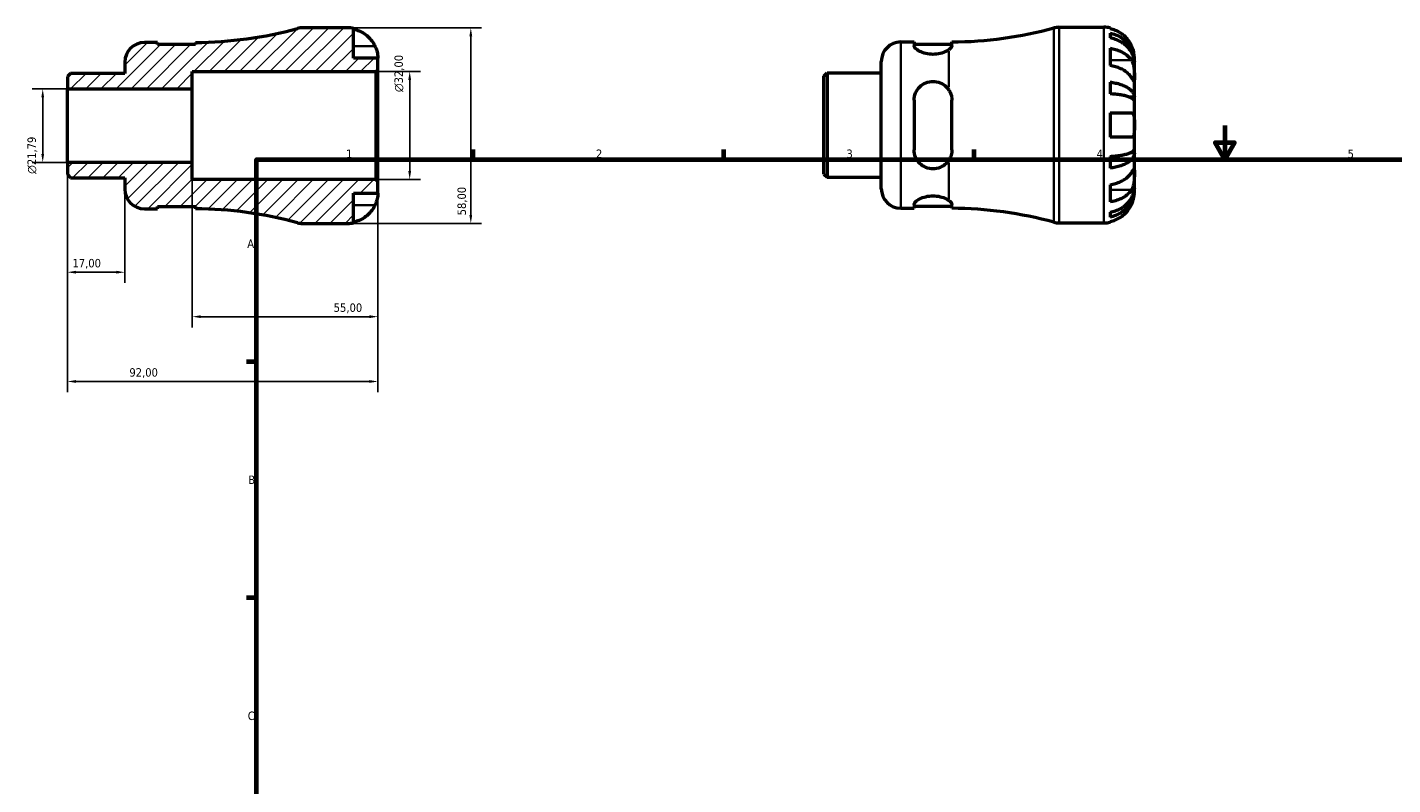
# Model space of a CAD drawing. Header units: millimetres. Extents: x -58 to 667, y 0 to 518.
# Tile 2 of 3: x -58 to 347, y 225 to 449. Entities that reach past the tile are written whole.
import ezdxf

# ---------------------------------------------------------------- set-up
doc = ezdxf.new("R2010")
doc.units = ezdxf.units.MM
for name, color, linetype, lineweight in [('Border (ISO)', 7, 'Continuous', 70), ('Dimension (ISO)', 7, 'Continuous', 25), ('Hatch (ISO)', 7, 'Continuous', 18), ('Visible (ISO)', 7, 'Continuous', 50), ('Visible Narrow (ISO)', 7, 'Continuous', 35)]:
    doc.layers.add(name, color=color, linetype=linetype, lineweight=lineweight)
doc.styles.add('Note Text (ISO)', font='tahoma.ttf')
doc.dimstyles.new('Default (ISO)', dxfattribs={"dimtxt": 2.5, "dimasz": 2.5, "dimexe": 3.175, "dimexo": 0, "dimgap": 0.762, "dimtad": 1, "dimrnd": 1e-08, "dimzin": 0, "dimtxsty": 'Note Text (ISO)', "dimcen": 0.09, "dimdle": 10, "dimclrd": 256, "dimclre": 256, "dimclrt": 232, "dimazin": 0, "dimtfac": 1.40208, "dimtmove": 0, "dimatfit": 3, "dimfxl": 1, "dimtolj": 1, "dimtzin": 0, "dimlwd": -1, "dimlwe": -1, "dimarcsym": 0})

# ---------------------------------------------------------------- blocks, each defined once
blk = doc.blocks.new('Borders Default Border')
at = {"layer": 'Border (ISO)'}
for p, q in [((74.25, 410), (74.25, 412.9)), ((148.5, 410), (148.5, 412.9)), ((222.75, 410), (222.75, 412.9)), ((10, 350), (7.1, 350)), ((10, 280), (7.1, 280))]:
    blk.add_line(p, q, dxfattribs=at)
at = {"layer": 'Border (ISO)', "flags": 128}
for points in [[(297, 420), (297, 410), (294.11, 415), (299.89, 415), (297, 410)], [(10, 10), (10, 410), (584, 410), (584, 10), (10, 10)]]:
    blk.add_lwpolyline(points, dxfattribs=at)
at = {"layer": 'Border (ISO)', "color": 232, "true_color": 0xca0064, "char_height": 2.5, "attachment_point": 7, "style": 'Note Text (ISO)'}
for s, insert in [('1', (36.56, 410.4)), ('2', (110.62, 410.4)), ('3', (184.85, 410.35)), ('4', (259, 410.4)), ('5', (333.39, 410.35)), ('A', (7.29, 383.75)), ('B', (7.59, 313.75)), ('C', (7.43, 243.71))]:
    blk.add_mtext(s, dxfattribs=dict(at, insert=insert))
blk = doc.blocks.new('*D7')
at = {"layer": 'Defpoints', "color": 0, "transparency": 16777216}
for p in [(37, 449), (37, 391), (73.53, 391)]:
    blk.add_point(p, dxfattribs=at)
at = {"layer": 'Dimension (ISO)', "transparency": 16777216}
for p, q in [((37, 449), (76.7, 449)), ((73.53, 446.5), (73.53, 393.5)), ((37, 391), (76.7, 391))]:
    blk.add_line(p, q, dxfattribs=at)
for points in [[(73.11, 446.5), (73.94, 446.5), (73.53, 449)], [(73.11, 393.5), (73.94, 393.5), (73.53, 391)]]:
    blk.add_solid(points, dxfattribs=at)
at = {"layer": 'Dimension (ISO)', "color": 232, "true_color": 0xca0064, "transparency": 16777216, "insert": (69.59, 393.4), "char_height": 2.5, "attachment_point": 1, "rotation": 90, "style": 'Note Text (ISO)'}
blk.add_mtext('\\A1;58,00', dxfattribs=at)
blk = doc.blocks.new('*D8')
at = {"layer": 'Defpoints', "color": 0, "transparency": 16777216}
for p in [(45.42, 436), (55.42, 436), (45.42, 404)]:
    blk.add_point(p, dxfattribs=at)
at = {"layer": 'Dimension (ISO)', "transparency": 16777216}
for p, q in [((45.42, 436), (58.59, 436)), ((55.42, 406.5), (55.42, 433.5)), ((45.42, 404), (58.59, 404))]:
    blk.add_line(p, q, dxfattribs=at)
for points in [[(55, 433.5), (55.84, 433.5), (55.42, 436)], [(55, 406.5), (55.84, 406.5), (55.42, 404)]]:
    blk.add_solid(points, dxfattribs=at)
at = {"layer": 'Dimension (ISO)', "color": 232, "true_color": 0xca0064, "transparency": 16777216, "insert": (50.9, 429.94), "char_height": 2.5, "attachment_point": 1, "rotation": 90, "style": 'Note Text (ISO)'}
blk.add_mtext('\\A1;\\fAIGDT|b0|i0;\\H2.5000;\\ln\\fTahoma|b0|i0;\\H2.5000;32,00', dxfattribs=at)
blk = doc.blocks.new('*D9')
at = {"layer": 'Defpoints', "color": 0, "transparency": 16777216}
for p in [(-46, 430.89), (-53.33, 409.11), (-46, 409.11)]:
    blk.add_point(p, dxfattribs=at)
at = {"layer": 'Dimension (ISO)', "transparency": 16777216}
for p, q in [((-46, 430.89), (-56.51, 430.89)), ((-53.33, 428.39), (-53.33, 411.61)), ((-46, 409.11), (-56.51, 409.11))]:
    blk.add_line(p, q, dxfattribs=at)
for points in [[(-53.75, 428.39), (-52.92, 428.39), (-53.33, 430.89)], [(-53.75, 411.61), (-52.92, 411.61), (-53.33, 409.11)]]:
    blk.add_solid(points, dxfattribs=at)
at = {"layer": 'Dimension (ISO)', "color": 232, "true_color": 0xca0064, "transparency": 16777216, "insert": (-57.86, 405.69), "char_height": 2.5, "attachment_point": 1, "rotation": 90, "style": 'Note Text (ISO)'}
blk.add_mtext('\\A1;\\fAIGDT|b0|i0;\\H2.5000;\\ln\\fTahoma|b0|i0;\\H2.5000;21,79', dxfattribs=at)
blk = doc.blocks.new('*D10')
at = {"layer": 'Defpoints', "color": 0, "transparency": 16777216}
for p in [(-46, 409.11), (-29, 401.15), (-46, 376.53)]:
    blk.add_point(p, dxfattribs=at)
at = {"layer": 'Dimension (ISO)', "transparency": 16777216}
for p, q in [((-46, 409.11), (-46, 373.36)), ((-29, 401.15), (-29, 373.36)), ((-31.5, 376.53), (-43.5, 376.53))]:
    blk.add_line(p, q, dxfattribs=at)
for points in [[(-43.5, 376.95), (-43.5, 376.12), (-46, 376.53)], [(-31.5, 376.95), (-31.5, 376.12), (-29, 376.53)]]:
    blk.add_solid(points, dxfattribs=at)
at = {"layer": 'Dimension (ISO)', "color": 232, "true_color": 0xca0064, "transparency": 16777216, "insert": (-44.52, 380.47), "char_height": 2.5, "attachment_point": 1, "style": 'Note Text (ISO)'}
blk.add_mtext('\\A1;17,00', dxfattribs=at)
blk = doc.blocks.new('*D11')
at = {"layer": 'Defpoints', "color": 0, "transparency": 16777216}
for p in [(-9, 409.11), (46, 403.42), (46, 363.35)]:
    blk.add_point(p, dxfattribs=at)
at = {"layer": 'Dimension (ISO)', "transparency": 16777216}
for p, q in [((-9, 409.11), (-9, 360.18)), ((46, 403.42), (46, 360.18)), ((-6.5, 363.35), (43.5, 363.35))]:
    blk.add_line(p, q, dxfattribs=at)
for points in [[(-6.5, 363.77), (-6.5, 362.94), (-9, 363.35)], [(43.5, 363.77), (43.5, 362.94), (46, 363.35)]]:
    blk.add_solid(points, dxfattribs=at)
at = {"layer": 'Dimension (ISO)', "color": 232, "true_color": 0xca0064, "transparency": 16777216, "insert": (32.9, 367.29), "char_height": 2.5, "attachment_point": 1, "style": 'Note Text (ISO)'}
blk.add_mtext('\\A1;55,00', dxfattribs=at)
blk = doc.blocks.new('*D12')
at = {"layer": 'Defpoints', "color": 0, "transparency": 16777216}
for p in [(-46, 409.11), (46, 403.42), (-46, 344.13)]:
    blk.add_point(p, dxfattribs=at)
at = {"layer": 'Dimension (ISO)', "transparency": 16777216}
for p, q in [((-46, 409.11), (-46, 340.96)), ((46, 403.42), (46, 340.96)), ((43.5, 344.13), (-43.5, 344.13))]:
    blk.add_line(p, q, dxfattribs=at)
for points in [[(-43.5, 344.55), (-43.5, 343.72), (-46, 344.13)], [(43.5, 344.55), (43.5, 343.72), (46, 344.13)]]:
    blk.add_solid(points, dxfattribs=at)
at = {"layer": 'Dimension (ISO)', "color": 232, "true_color": 0xca0064, "transparency": 16777216, "insert": (-27.65, 348.07), "char_height": 2.5, "attachment_point": 1, "style": 'Note Text (ISO)'}
blk.add_mtext('\\A1;92,00', dxfattribs=at)

msp = doc.modelspace()

# ---------------------------------------------------------------- hatches: boundary and pattern name
at = {"layer": 'Hatch (ISO)'}
h = msp.add_hatch(dxfattribs=at)
h.set_pattern_fill('ANSI31', color=256, scale=25.4, style=0)
h.set_pattern_definition([(45, (0, 0), (-2.245064, 2.245064), [])])
edge = h.paths.add_edge_path()
edge.add_line((-46.001, 405.462), (-45.073, 404.534))
edge.add_line((-45.073, 404.534), (-29.001, 404.534))
edge.add_line((-29.001, 404.534), (-29.001, 401.15))
edge.add_ellipse((-23.201, 401.15), major_axis=(-5.8, 0), ratio=1, start_angle=0, end_angle=90)
edge.add_line((-23.201, 395.35), (-19.281, 395.35))
edge.add_line((-19.281, 395.35), (-19.281, 395.99))
edge.add_line((-19.281, 395.99), (-8.081, 395.99))
edge.add_line((-8.081, 395.99), (-8.081, 395.346))
edge.add_ellipse((-9.001, 276.208), major_axis=(0.92, 119.138), ratio=1, start_angle=345.27903, end_angle=360, ccw=False)
edge.add_ellipse((23.68, 396.8), major_axis=(-1.517, -5.598), ratio=1, start_angle=0, end_angle=15.16341)
edge.add_line((23.68, 391), (36.999, 391))
edge.add_ellipse((36.999, 400), major_axis=(0, -9), ratio=1, start_angle=0, end_angle=11.53696)
edge.add_line((38.799, 391.182), (38.799, 400))
edge.add_line((38.799, 400), (45.999, 400))
edge.add_line((45.999, 400), (45.999, 403.42))
edge.add_line((45.999, 403.42), (45.419, 404))
edge.add_line((45.419, 404), (-9.001, 404))
edge.add_line((-9.001, 404), (-9.001, 409.106))
edge.add_line((-9.001, 409.106), (-46.001, 409.106))
edge.add_line((-46.001, 409.106), (-46.001, 405.462))
edge = h.paths.add_edge_path()
edge.add_line((-45.073, 435.466), (-46.001, 434.538))
edge.add_line((-46.001, 434.538), (-46.001, 430.894))
edge.add_line((-46.001, 430.894), (-9.001, 430.894))
edge.add_line((-9.001, 430.894), (-9.001, 436))
edge.add_line((-9.001, 436), (45.419, 436))
edge.add_line((45.419, 436), (45.999, 436.58))
edge.add_line((45.999, 436.58), (45.999, 440))
edge.add_line((45.999, 440), (38.799, 440))
edge.add_line((38.799, 440), (38.799, 448.818))
edge.add_ellipse((36.999, 440), major_axis=(1.8, 8.818), ratio=1, start_angle=0, end_angle=11.53696)
edge.add_line((36.999, 449), (23.68, 449))
edge.add_ellipse((23.68, 443.2), major_axis=(0, 5.8), ratio=1, start_angle=0, end_angle=15.16341)
edge.add_ellipse((-9.001, 563.792), major_axis=(31.164, -114.994), ratio=1, start_angle=345.27903, end_angle=360, ccw=False)
edge.add_line((-8.081, 444.654), (-8.081, 444.01))
edge.add_line((-8.081, 444.01), (-19.281, 444.01))
edge.add_line((-19.281, 444.01), (-19.281, 444.65))
edge.add_line((-19.281, 444.65), (-23.201, 444.65))
edge.add_ellipse((-23.201, 438.85), major_axis=(0, 5.8), ratio=1, start_angle=0, end_angle=90)
edge.add_line((-29.001, 438.85), (-29.001, 435.466))
edge.add_line((-29.001, 435.466), (-45.073, 435.466))

# ---------------------------------------------------------------- linework, layer by layer
at = {"layer": 'Visible (ISO)'}
for p, q in [((247.857, 449.155), (261.175, 449.155)), ((36.999, 449), (23.68, 449)), ((38.799, 440), (38.799, 448.818)), ((262.975, 448.973), (262.975, 448.747)), ((262.975, 447.44), (262.975, 446.007)), ((-19.281, 444.65), (-23.201, 444.65)), ((-19.281, 444.01), (-19.281, 444.65)), ((-8.081, 444.01), (-19.281, 444.01)), ((-8.081, 444.654), (-8.081, 444.01)), ((200.975, 444.805), (204.895, 444.805)), ((204.895, 444.805), (204.895, 443.68)), ((204.895, 444.165), (216.095, 444.165)), ((216.095, 443.684), (216.095, 444.808)), ((262.975, 442.918), (262.975, 437.827)), ((-29.001, 438.85), (-29.001, 435.466)), ((45.999, 440), (38.799, 440)), ((45.999, 436.58), (45.999, 440)), ((195.175, 401.305), (195.175, 439.005)), ((270.175, 438.868), (270.158, 438.868)), ((270.175, 438.868), (270.175, 440.155)), ((270.175, 438.378), (270.175, 438.868)), ((270.175, 434.297), (270.175, 438.378)), ((-45.073, 435.466), (-46.001, 434.538)), ((-46.001, 434.538), (-46.001, 430.894)), ((-29.001, 435.466), (-45.073, 435.466)), ((-9.001, 430.894), (-9.001, 436)), ((-9.001, 436), (45.419, 436)), ((45.419, 436), (45.999, 436.58)), ((45.419, 436), (45.419, 404)), ((45.999, 403.42), (45.999, 436.58)), ((178.175, 434.692), (179.103, 435.62)), ((178.175, 405.617), (178.175, 434.692)), ((179.103, 435.62), (195.175, 435.62)), ((179.103, 435.62), (179.103, 404.689)), ((270.175, 428.396), (270.175, 434.297)), ((-46.001, 430.894), (-9.001, 430.894)), ((-46.001, 409.106), (-46.001, 430.894)), ((-9.001, 409.106), (-9.001, 430.894)), ((262.975, 432.89), (262.975, 429.43)), ((204.895, 427.515), (204.895, 412.795)), ((216.095, 412.795), (216.095, 427.515)), ((270.175, 428.396), (268.85, 428.396)), ((270.175, 427.213), (270.175, 428.396)), ((270.175, 420.155), (270.175, 427.213)), ((262.975, 423.755), (262.975, 416.555)), ((270.175, 413.096), (270.175, 420.155)), ((270.175, 411.914), (270.175, 413.096)), ((-9.001, 409.106), (-46.001, 409.106)), ((-46.001, 409.106), (-46.001, 405.462)), ((-9.001, 404), (-9.001, 409.106)), ((262.975, 410.88), (262.975, 407.42)), ((270.175, 411.914), (268.85, 411.914)), ((270.175, 406.013), (270.175, 411.914)), ((-46.001, 405.462), (-45.073, 404.534)), ((178.175, 405.617), (179.103, 404.689)), ((179.103, 404.689), (195.175, 404.689)), ((270.175, 401.932), (270.175, 406.013)), ((-45.073, 404.534), (-29.001, 404.534)), ((-29.001, 404.534), (-29.001, 401.15)), ((45.419, 404), (-9.001, 404)), ((45.999, 403.42), (45.419, 404)), ((45.999, 400), (45.999, 403.42)), ((262.975, 402.483), (262.975, 397.391)), ((270.175, 401.442), (270.158, 401.442)), ((270.175, 401.442), (270.175, 401.932)), ((270.175, 400.155), (270.175, 401.442)), ((38.799, 391.182), (38.799, 400)), ((38.799, 400), (45.999, 400)), ((204.895, 396.629), (204.895, 395.505)), ((216.095, 395.501), (216.095, 396.626)), ((-23.201, 395.35), (-19.281, 395.35)), ((-19.281, 395.35), (-19.281, 395.99)), ((-19.281, 395.99), (-8.081, 395.99)), ((-8.081, 395.99), (-8.081, 395.346)), ((200.975, 395.505), (204.895, 395.505)), ((204.895, 396.145), (216.095, 396.145)), ((262.975, 394.303), (262.975, 392.87)), ((23.68, 391), (36.999, 391)), ((247.857, 391.155), (261.175, 391.155)), ((262.975, 391.562), (262.975, 391.337))]:
    msp.add_line(p, q, dxfattribs=at)
for centre, radius, start, end in [((247.857, 443.355), 5.8, 90, 105.16341), ((261.175, 440.155), 9, 78.46304, 90), ((-9.001, 563.792), 119.142, 270.44244, 285.16341), ((23.68, 443.2), 5.8, 90, 105.16341), ((36.999, 440), 9, 78.46304, 90), ((215.175, 563.947), 119.142, 270.44244, 285.16341), ((-23.201, 438.85), 5.8, 90, 180), ((200.975, 439.005), 5.8, 90, 180), ((-23.201, 401.15), 5.8, 180, 270), ((200.975, 401.305), 5.8, 180, 270), ((-9.001, 276.208), 119.142, 74.83659, 89.55756), ((215.175, 276.363), 119.142, 74.83659, 89.55756), ((23.68, 396.8), 5.8, 254.83659, 270), ((36.999, 400), 9, 270, 281.53696), ((247.857, 396.955), 5.8, 254.83659, 270), ((261.175, 400.155), 9, 270, 281.53696)]:
    msp.add_arc(centre, radius, start, end, dxfattribs=at)
for points, knots in [([(38.799, 448.592), (39.373, 448.474), (39.934, 448.297), (40.944, 447.877), (41.484, 447.593), (42.49, 446.917), (42.957, 446.525), (43.743, 445.735), (44.135, 445.262), (44.721, 444.38), (44.94, 443.988), (45.123, 443.6)], [0.17075309, 0.17075309, 0.17075309, 0.17075309, 0.33215152, 0.33215152, 0.49888818, 0.49888818, 0.66562485, 0.66562485, 0.83351137, 0.83351137, 0.95687373, 0.95687373, 0.95687373, 0.95687373]), ([(269.299, 443.755), (269.117, 444.143), (268.897, 444.535), (268.312, 445.417), (267.92, 445.889), (267.133, 446.68), (266.666, 447.072), (265.66, 447.748), (265.121, 448.032), (264.111, 448.452), (263.55, 448.629), (262.975, 448.747)], [4.42788405, 4.42788405, 4.42788405, 4.42788405, 4.5512464, 4.5512464, 4.71913293, 4.71913293, 4.88586959, 4.88586959, 5.05260626, 5.05260626, 5.21400469, 5.21400469, 5.21400469, 5.21400469]), ([(262.975, 447.44), (263.552, 447.325), (264.116, 447.153), (265.128, 446.747), (265.668, 446.472), (266.674, 445.82), (267.142, 445.442), (267.928, 444.68), (268.318, 444.225), (268.992, 443.247), (269.275, 442.723), (269.701, 441.725), (269.883, 441.158), (270.12, 440), (270.175, 439.409), (270.175, 438.868)], [0.1707461, 0.1707461, 0.1707461, 0.1707461, 0.33284, 0.33284, 0.4994944, 0.4994944, 0.6661487, 0.6661487, 0.8332087, 0.8332087, 1.0002688, 1.0002688, 1.1679728, 1.1679728, 1.3356767, 1.3356767, 1.3356767, 1.3356767]), ([(270.175, 438.378), (270.175, 438.86), (270.12, 439.386), (269.883, 440.416), (269.701, 440.921), (269.275, 441.809), (268.992, 442.275), (268.318, 443.146), (267.928, 443.55), (267.142, 444.229), (266.674, 444.565), (265.668, 445.146), (265.128, 445.39), (264.116, 445.752), (263.552, 445.905), (262.975, 446.007)], [4.0142509, 4.0142509, 4.0142509, 4.0142509, 4.1819549, 4.1819549, 4.3496588, 4.3496588, 4.5167189, 4.5167189, 4.6837789, 4.6837789, 4.8504333, 4.8504333, 5.0170876, 5.0170876, 5.1791816, 5.1791816, 5.1791816, 5.1791816]), ([(45.123, 443.6), (45.19, 443.457), (45.254, 443.313), (45.404, 442.953), (45.485, 442.739), (45.634, 442.298), (45.699, 442.074), (45.833, 441.548), (45.888, 441.262), (45.969, 440.699), (45.986, 440.45), (46.001, 440.094), (45.999, 440), (45.999, 440)], [-0.57647647, -0.57647647, -0.57647647, -0.57647647, -0.52968676, -0.52968676, -0.46054026, -0.46054026, -0.38562403, -0.38562403, -0.27730827, -0.27730827, -0.14258086, -0.14258086, 0, 0, 0, 0]), ([(215.175, 442.487), (214.945, 442.323), (214.677, 442.163), (213.908, 441.776), (213.3, 441.541), (211.948, 441.213), (211.204, 441.123), (210.495, 441.123), (209.787, 441.123), (209.042, 441.213), (207.691, 441.541), (207.082, 441.776), (206.086, 442.278), (205.641, 442.584), (205.046, 443.171), (204.895, 443.452), (204.895, 443.68)], [-0.5535032, -0.5535032, -0.5535032, -0.5535032, -0.4250776, -0.4250776, -0.2125388, -0.2125388, 0, 0, 0, 0.2125388, 0.2125388, 0.4250776, 0.4250776, 0.6546587, 0.6546587, 0.8842398, 0.8842398, 0.8842398, 0.8842398]), ([(216.095, 443.684), (216.095, 443.666), (216.094, 443.648), (216.091, 443.609), (216.088, 443.588), (216.074, 443.517), (216.058, 443.467), (215.964, 443.239), (215.823, 443.048), (215.495, 442.732), (215.346, 442.609), (215.175, 442.487)], [-0.34698298, -0.34698298, -0.34698298, -0.34698298, -0.32912991, -0.32912991, -0.30839642, -0.30839642, -0.26165216, -0.26165216, -0.10026032, -0.10026032, -0.00001306, -0.00001306, -0.00001306, -0.00001306]), ([(262.975, 442.918), (263.55, 442.835), (264.111, 442.709), (265.121, 442.412), (265.66, 442.211), (266.666, 441.734), (267.133, 441.457), (267.92, 440.898), (268.312, 440.564), (268.897, 439.94), (269.117, 439.662), (269.299, 439.388)], [0.17075309, 0.17075309, 0.17075309, 0.17075309, 0.33215152, 0.33215152, 0.49888818, 0.49888818, 0.66562485, 0.66562485, 0.83351137, 0.83351137, 0.95687373, 0.95687373, 0.95687373, 0.95687373]), ([(270.175, 440.155), (270.175, 440.155), (270.176, 440.188), (270.174, 440.323), (270.171, 440.43), (270.149, 440.788), (270.12, 441.081), (270.013, 441.676), (269.953, 441.943), (269.815, 442.435), (269.746, 442.651), (269.586, 443.094), (269.495, 443.32), (269.365, 443.614), (269.332, 443.685), (269.299, 443.755)], [-2.49913258, -2.49913258, -2.49913258, -2.49913258, -2.41505436, -2.41505436, -2.32384732, -2.32384732, -2.1841143, -2.1841143, -2.08674766, -2.08674766, -2.01440674, -2.01440674, -1.93994266, -1.93994266, -1.91637503, -1.91637503, -1.91637503, -1.91637503]), ([(269.299, 434.297), (269.117, 434.571), (268.897, 434.849), (268.312, 435.472), (267.92, 435.806), (267.133, 436.366), (266.666, 436.642), (265.66, 437.12), (265.121, 437.321), (264.111, 437.618), (263.55, 437.744), (262.975, 437.827)], [4.42788405, 4.42788405, 4.42788405, 4.42788405, 4.5512464, 4.5512464, 4.71913293, 4.71913293, 4.88586959, 4.88586959, 5.05260626, 5.05260626, 5.21400469, 5.21400469, 5.21400469, 5.21400469]), ([(269.299, 439.388), (269.358, 439.3), (269.415, 439.206), (269.565, 438.928), (269.652, 438.733), (269.809, 438.306), (269.876, 438.075), (270.01, 437.495), (270.064, 437.142), (270.145, 436.335), (270.162, 435.89), (270.177, 435.033), (270.175, 434.634), (270.175, 434.297)], [-0.58004807, -0.58004807, -0.58004807, -0.58004807, -0.5384523, -0.5384523, -0.46383793, -0.46383793, -0.3862639, -0.3862639, -0.27840269, -0.27840269, -0.14277912, -0.14277912, 0, 0, 0, 0]), ([(204.895, 427.515), (204.895, 428.245), (205.046, 429.011), (205.641, 430.409), (206.086, 431.041), (207.082, 432.004), (207.691, 432.417), (209.042, 432.972), (209.787, 433.115), (211.204, 433.115), (211.948, 432.972), (213.3, 432.417), (213.908, 432.004), (214.677, 431.262), (214.945, 430.941), (215.175, 430.59)], [0.8539587, 0.8539587, 0.8539587, 0.8539587, 1.0835398, 1.0835398, 1.3131209, 1.3131209, 1.5256597, 1.5256597, 1.7381985, 1.7381985, 1.9507373, 1.9507373, 2.1632761, 2.1632761, 2.2917017, 2.2917017, 2.2917017, 2.2917017]), ([(270.175, 434.297), (270.175, 434.114), (270.176, 433.951), (270.174, 433.662), (270.172, 433.54), (270.157, 433.318), (270.139, 433.249), (270.063, 433.237), (270.007, 433.287), (269.87, 433.459), (269.802, 433.554), (269.645, 433.781), (269.557, 433.912), (269.408, 434.134), (269.355, 434.214), (269.299, 434.297)], [0, 0, 0, 0, 0.07774953, 0.07774953, 0.16081914, 0.16081914, 0.27783798, 0.27783798, 0.3882896, 0.3882896, 0.46542959, 0.46542959, 0.54035429, 0.54035429, 0.57953204, 0.57953204, 0.57953204, 0.57953204]), ([(215.175, 430.59), (215.371, 430.292), (215.539, 429.975), (215.825, 429.279), (215.937, 428.897), (216.031, 428.371), (216.05, 428.237), (216.077, 427.988), (216.085, 427.872), (216.094, 427.676), (216.095, 427.596), (216.095, 427.515)], [-0.34703505, -0.34703505, -0.34703505, -0.34703505, -0.23200157, -0.23200157, -0.10482919, -0.10482919, -0.06195668, -0.06195668, -0.02533012, -0.02533012, 0, 0, 0, 0]), ([(262.975, 432.89), (263.552, 432.83), (264.116, 432.739), (265.128, 432.526), (265.668, 432.383), (266.674, 432.041), (267.142, 431.842), (267.928, 431.443), (268.318, 431.204), (268.992, 430.692), (269.275, 430.417), (269.701, 429.894), (269.883, 429.597), (270.12, 428.99), (270.175, 428.68), (270.175, 428.396)], [0.1707461, 0.1707461, 0.1707461, 0.1707461, 0.33284, 0.33284, 0.4994944, 0.4994944, 0.6661487, 0.6661487, 0.8332087, 0.8332087, 1.0002688, 1.0002688, 1.1679728, 1.1679728, 1.3356767, 1.3356767, 1.3356767, 1.3356767]), ([(270.175, 427.213), (270.175, 427.353), (270.12, 427.506), (269.883, 427.806), (269.701, 427.952), (269.275, 428.21), (268.992, 428.346), (268.318, 428.599), (267.928, 428.716), (267.142, 428.914), (266.674, 429.011), (265.668, 429.18), (265.128, 429.251), (264.116, 429.356), (263.552, 429.401), (262.975, 429.43)], [4.0142509, 4.0142509, 4.0142509, 4.0142509, 4.1819549, 4.1819549, 4.3496588, 4.3496588, 4.5167189, 4.5167189, 4.6837789, 4.6837789, 4.8504333, 4.8504333, 5.0170876, 5.0170876, 5.1791816, 5.1791816, 5.1791816, 5.1791816]), ([(262.975, 423.755), (263.55, 423.755), (264.111, 423.755), (265.121, 423.755), (265.66, 423.755), (266.666, 423.755), (267.133, 423.755), (267.92, 423.755), (268.312, 423.755), (268.897, 423.755), (269.117, 423.755), (269.299, 423.755)], [0.17075309, 0.17075309, 0.17075309, 0.17075309, 0.33215152, 0.33215152, 0.49888818, 0.49888818, 0.66562485, 0.66562485, 0.83351137, 0.83351137, 0.95687373, 0.95687373, 0.95687373, 0.95687373]), ([(269.299, 423.755), (269.367, 423.755), (269.431, 423.746), (269.581, 423.703), (269.661, 423.657), (269.81, 423.52), (269.876, 423.425), (270.01, 423.134), (270.064, 422.916), (270.146, 422.334), (270.162, 421.955), (270.177, 421.101), (270.175, 420.63), (270.175, 420.155)], [-0.57647647, -0.57647647, -0.57647647, -0.57647647, -0.52968676, -0.52968676, -0.46054026, -0.46054026, -0.38562403, -0.38562403, -0.27730827, -0.27730827, -0.14258086, -0.14258086, 0, 0, 0, 0]), ([(270.175, 420.155), (270.175, 419.875), (270.176, 419.595), (270.174, 419.027), (270.171, 418.742), (270.149, 418.064), (270.12, 417.701), (270.013, 417.199), (269.953, 417.029), (269.815, 416.797), (269.746, 416.721), (269.586, 416.608), (269.495, 416.574), (269.365, 416.557), (269.332, 416.555), (269.299, 416.555)], [-2.49913258, -2.49913258, -2.49913258, -2.49913258, -2.41505436, -2.41505436, -2.32384732, -2.32384732, -2.1841143, -2.1841143, -2.08674766, -2.08674766, -2.01440674, -2.01440674, -1.93994266, -1.93994266, -1.91637503, -1.91637503, -1.91637503, -1.91637503]), ([(215.175, 409.72), (214.945, 409.369), (214.677, 409.048), (213.908, 408.306), (213.3, 407.893), (211.948, 407.338), (211.204, 407.195), (210.495, 407.195), (209.787, 407.195), (209.042, 407.338), (207.691, 407.893), (207.082, 408.306), (206.086, 409.269), (205.641, 409.901), (205.046, 411.298), (204.895, 412.065), (204.895, 412.795)], [-0.5535032, -0.5535032, -0.5535032, -0.5535032, -0.4250776, -0.4250776, -0.2125388, -0.2125388, 0, 0, 0, 0.2125388, 0.2125388, 0.4250776, 0.4250776, 0.6546587, 0.6546587, 0.8842398, 0.8842398, 0.8842398, 0.8842398]), ([(216.095, 412.795), (216.095, 412.738), (216.094, 412.681), (216.091, 412.559), (216.088, 412.493), (216.074, 412.28), (216.058, 412.133), (215.964, 411.485), (215.823, 410.998), (215.495, 410.254), (215.346, 409.98), (215.175, 409.72)], [-0.34698298, -0.34698298, -0.34698298, -0.34698298, -0.32912991, -0.32912991, -0.30839642, -0.30839642, -0.26165216, -0.26165216, -0.10026032, -0.10026032, -0.00001306, -0.00001306, -0.00001306, -0.00001306]), ([(269.299, 416.555), (269.117, 416.555), (268.897, 416.555), (268.312, 416.555), (267.92, 416.555), (267.133, 416.555), (266.666, 416.555), (265.66, 416.555), (265.121, 416.555), (264.111, 416.555), (263.55, 416.555), (262.975, 416.555)], [4.42788405, 4.42788405, 4.42788405, 4.42788405, 4.5512464, 4.5512464, 4.71913293, 4.71913293, 4.88586959, 4.88586959, 5.05260626, 5.05260626, 5.21400469, 5.21400469, 5.21400469, 5.21400469]), ([(262.975, 410.88), (263.552, 410.909), (264.116, 410.954), (265.128, 411.059), (265.668, 411.13), (266.674, 411.299), (267.142, 411.396), (267.928, 411.593), (268.318, 411.711), (268.992, 411.964), (269.275, 412.099), (269.701, 412.358), (269.883, 412.504), (270.12, 412.804), (270.175, 412.956), (270.175, 413.096)], [0.1707461, 0.1707461, 0.1707461, 0.1707461, 0.33284, 0.33284, 0.4994944, 0.4994944, 0.6661487, 0.6661487, 0.8332087, 0.8332087, 1.0002688, 1.0002688, 1.1679728, 1.1679728, 1.3356767, 1.3356767, 1.3356767, 1.3356767]), ([(270.175, 411.914), (270.175, 411.63), (270.12, 411.32), (269.883, 410.713), (269.701, 410.416), (269.275, 409.893), (268.992, 409.618), (268.318, 409.105), (267.928, 408.867), (267.142, 408.468), (266.674, 408.269), (265.668, 407.927), (265.128, 407.784), (264.116, 407.57), (263.552, 407.48), (262.975, 407.42)], [4.0142509, 4.0142509, 4.0142509, 4.0142509, 4.1819549, 4.1819549, 4.3496588, 4.3496588, 4.5167189, 4.5167189, 4.6837789, 4.6837789, 4.8504333, 4.8504333, 5.0170876, 5.0170876, 5.1791816, 5.1791816, 5.1791816, 5.1791816]), ([(262.975, 402.483), (263.55, 402.566), (264.111, 402.692), (265.121, 402.989), (265.66, 403.19), (266.666, 403.667), (267.133, 403.944), (267.92, 404.503), (268.312, 404.837), (268.897, 405.461), (269.117, 405.739), (269.299, 406.013)], [0.17075309, 0.17075309, 0.17075309, 0.17075309, 0.33215152, 0.33215152, 0.49888818, 0.49888818, 0.66562485, 0.66562485, 0.83351137, 0.83351137, 0.95687373, 0.95687373, 0.95687373, 0.95687373]), ([(269.299, 406.013), (269.358, 406.101), (269.415, 406.186), (269.565, 406.411), (269.652, 406.54), (269.809, 406.765), (269.876, 406.859), (270.01, 407.025), (270.064, 407.072), (270.145, 407.06), (270.162, 406.968), (270.177, 406.616), (270.175, 406.349), (270.175, 406.013)], [-0.58004807, -0.58004807, -0.58004807, -0.58004807, -0.5384523, -0.5384523, -0.46383793, -0.46383793, -0.3862639, -0.3862639, -0.27840269, -0.27840269, -0.14277912, -0.14277912, 0, 0, 0, 0]), ([(270.175, 406.013), (270.175, 405.83), (270.176, 405.627), (270.174, 405.176), (270.172, 404.926), (270.157, 404.298), (270.139, 403.913), (270.063, 403.159), (270.007, 402.798), (269.87, 402.213), (269.802, 401.983), (269.645, 401.558), (269.557, 401.364), (269.408, 401.093), (269.355, 401.005), (269.299, 400.922)], [0, 0, 0, 0, 0.07774953, 0.07774953, 0.16081914, 0.16081914, 0.27783798, 0.27783798, 0.3882896, 0.3882896, 0.46542959, 0.46542959, 0.54035429, 0.54035429, 0.57953204, 0.57953204, 0.57953204, 0.57953204]), ([(262.975, 394.303), (263.552, 394.405), (264.116, 394.558), (265.128, 394.92), (265.668, 395.164), (266.674, 395.744), (267.142, 396.081), (267.928, 396.759), (268.318, 397.164), (268.992, 398.034), (269.275, 398.501), (269.701, 399.389), (269.883, 399.894), (270.12, 400.924), (270.175, 401.45), (270.175, 401.932)], [0.1707461, 0.1707461, 0.1707461, 0.1707461, 0.33284, 0.33284, 0.4994944, 0.4994944, 0.6661487, 0.6661487, 0.8332087, 0.8332087, 1.0002688, 1.0002688, 1.1679728, 1.1679728, 1.3356767, 1.3356767, 1.3356767, 1.3356767]), ([(270.175, 401.442), (270.175, 400.901), (270.12, 400.31), (269.883, 399.152), (269.701, 398.585), (269.275, 397.587), (268.992, 397.063), (268.318, 396.085), (267.928, 395.63), (267.142, 394.868), (266.674, 394.49), (265.668, 393.837), (265.128, 393.563), (264.116, 393.157), (263.552, 392.985), (262.975, 392.87)], [4.0142509, 4.0142509, 4.0142509, 4.0142509, 4.1819549, 4.1819549, 4.3496588, 4.3496588, 4.5167189, 4.5167189, 4.6837789, 4.6837789, 4.8504333, 4.8504333, 5.0170876, 5.0170876, 5.1791816, 5.1791816, 5.1791816, 5.1791816]), ([(269.299, 400.922), (269.117, 400.647), (268.897, 400.37), (268.312, 399.746), (267.92, 399.412), (267.133, 398.853), (266.666, 398.576), (265.66, 398.098), (265.121, 397.898), (264.111, 397.601), (263.55, 397.475), (262.975, 397.391)], [4.42788405, 4.42788405, 4.42788405, 4.42788405, 4.5512464, 4.5512464, 4.71913293, 4.71913293, 4.88586959, 4.88586959, 5.05260626, 5.05260626, 5.21400469, 5.21400469, 5.21400469, 5.21400469]), ([(45.999, 400), (45.999, 400), (45.999, 399.967), (45.997, 399.832), (45.995, 399.725), (45.972, 399.367), (45.944, 399.074), (45.837, 398.479), (45.777, 398.212), (45.638, 397.72), (45.57, 397.504), (45.41, 397.061), (45.319, 396.835), (45.188, 396.54), (45.156, 396.47), (45.123, 396.4)], [-2.49913258, -2.49913258, -2.49913258, -2.49913258, -2.41505436, -2.41505436, -2.32384732, -2.32384732, -2.1841143, -2.1841143, -2.08674766, -2.08674766, -2.01440674, -2.01440674, -1.93994266, -1.93994266, -1.91637503, -1.91637503, -1.91637503, -1.91637503]), ([(204.895, 396.629), (204.895, 396.858), (205.046, 397.138), (205.641, 397.726), (206.086, 398.032), (207.082, 398.533), (207.691, 398.769), (209.042, 399.097), (209.787, 399.187), (211.204, 399.187), (211.948, 399.097), (213.3, 398.769), (213.908, 398.533), (214.677, 398.147), (214.945, 397.987), (215.175, 397.823)], [0.8539587, 0.8539587, 0.8539587, 0.8539587, 1.0835398, 1.0835398, 1.3131209, 1.3131209, 1.5256597, 1.5256597, 1.7381985, 1.7381985, 1.9507373, 1.9507373, 2.1632761, 2.1632761, 2.2917017, 2.2917017, 2.2917017, 2.2917017]), ([(215.175, 397.823), (215.371, 397.683), (215.539, 397.542), (215.825, 397.25), (215.937, 397.101), (216.031, 396.911), (216.05, 396.864), (216.077, 396.779), (216.085, 396.74), (216.094, 396.676), (216.095, 396.651), (216.095, 396.626)], [-0.34703505, -0.34703505, -0.34703505, -0.34703505, -0.23200157, -0.23200157, -0.10482919, -0.10482919, -0.06195668, -0.06195668, -0.02533012, -0.02533012, 0, 0, 0, 0]), ([(262.975, 391.562), (263.55, 391.681), (264.111, 391.858), (265.121, 392.278), (265.66, 392.562), (266.666, 393.238), (267.133, 393.63), (267.92, 394.42), (268.312, 394.893), (268.897, 395.775), (269.117, 396.167), (269.299, 396.555)], [0.17075309, 0.17075309, 0.17075309, 0.17075309, 0.33215152, 0.33215152, 0.49888818, 0.49888818, 0.66562485, 0.66562485, 0.83351137, 0.83351137, 0.95687373, 0.95687373, 0.95687373, 0.95687373]), ([(269.299, 396.555), (269.367, 396.698), (269.431, 396.842), (269.581, 397.202), (269.661, 397.416), (269.81, 397.857), (269.876, 398.081), (270.01, 398.607), (270.064, 398.893), (270.146, 399.456), (270.162, 399.705), (270.177, 400.061), (270.175, 400.155), (270.175, 400.155)], [-0.57647647, -0.57647647, -0.57647647, -0.57647647, -0.52968676, -0.52968676, -0.46054026, -0.46054026, -0.38562403, -0.38562403, -0.27730827, -0.27730827, -0.14258086, -0.14258086, 0, 0, 0, 0]), ([(45.123, 396.4), (44.94, 396.012), (44.721, 395.62), (44.135, 394.738), (43.743, 394.265), (42.957, 393.475), (42.49, 393.083), (41.484, 392.407), (40.944, 392.123), (39.934, 391.703), (39.373, 391.526), (38.799, 391.408)], [4.42788405, 4.42788405, 4.42788405, 4.42788405, 4.5512464, 4.5512464, 4.71913293, 4.71913293, 4.88586959, 4.88586959, 5.05260626, 5.05260626, 5.21400469, 5.21400469, 5.21400469, 5.21400469])]:
    msp.add_open_spline(points, degree=3, knots=knots, dxfattribs=at)
at = {"layer": 'Visible Narrow (ISO)'}
for p, q in [((246.34, 391.711), (246.34, 448.598)), ((247.857, 448.798), (247.857, 391.512)), ((261.175, 391.512), (261.175, 448.798)), ((44.807, 443.6), (39.115, 443.6)), ((200.975, 444.501), (200.975, 395.808)), ((215.175, 431.362), (215.175, 442.11)), ((268.983, 439.388), (263.292, 439.388)), ((215.175, 398.2), (215.175, 408.948)), ((268.983, 400.922), (263.292, 400.922)), ((44.807, 396.4), (39.115, 396.4))]:
    msp.add_line(p, q, dxfattribs=at)

# ---------------------------------------------------------------- block references
msp.add_blockref('Borders Default Border', (0, 0))

# ---------------------------------------------------------------- dimensions: what is measured, and where the dimension line sits
at = {"layer": 'Dimension (ISO)'}
for base, p1, p2, angle, picture, middle in [((73.526, 391), (36.999, 449), (36.999, 391), 90, '*D7', (73.526, 397.5)), ((-46.001, 376.534), (-29.001, 401.15), (-46.001, 409.106), 180, '*D10', (-40.501, 376.534)), ((-46.001, 344.133), (45.999, 403.42), (-46.001, 409.106), 180, '*D12', (-23.501, 344.133)), ((45.999, 363.352), (-9.001, 409.106), (45.999, 403.42), 180, '*D11', (36.999, 363.352))]:
    dim = msp.add_linear_dim(base=base, p1=p1, p2=p2, angle=angle, dimstyle='Default (ISO)', override={"dimdec": 2, "dimtp": 0, "dimtm": 0, "dimtdec": 2, "dimtofl": 0, "dimatfit": 1}, dxfattribs=at)
    dim.commit()
    dim.dimension.update_dxf_attribs({"geometry": picture, "text_midpoint": middle, "dimtype": 160})
for base, p1, p2, picture, middle in [((55.419, 436), (45.419, 404), (45.419, 436), '*D8', (55.419, 435.5)), ((-53.334, 409.106), (-46.001, 430.894), (-46.001, 409.106), '*D9', (-53.334, 411.246))]:
    dim = msp.add_linear_dim(base=base, p1=p1, p2=p2, angle=90, text='\\fAIGDT|b0|i0;\\H2.5000;\\ln\\fTahoma|b0|i0;\\H2.5000;<>', dimstyle='Default (ISO)', override={"dimdec": 2, "dimtp": 0, "dimtm": 0, "dimtdec": 2, "dimtofl": 0, "dimatfit": 1}, dxfattribs=at)
    dim.commit()
    dim.dimension.update_dxf_attribs({"geometry": picture, "text_midpoint": middle, "dimtype": 160})

doc.saveas('drawing.dxf')
